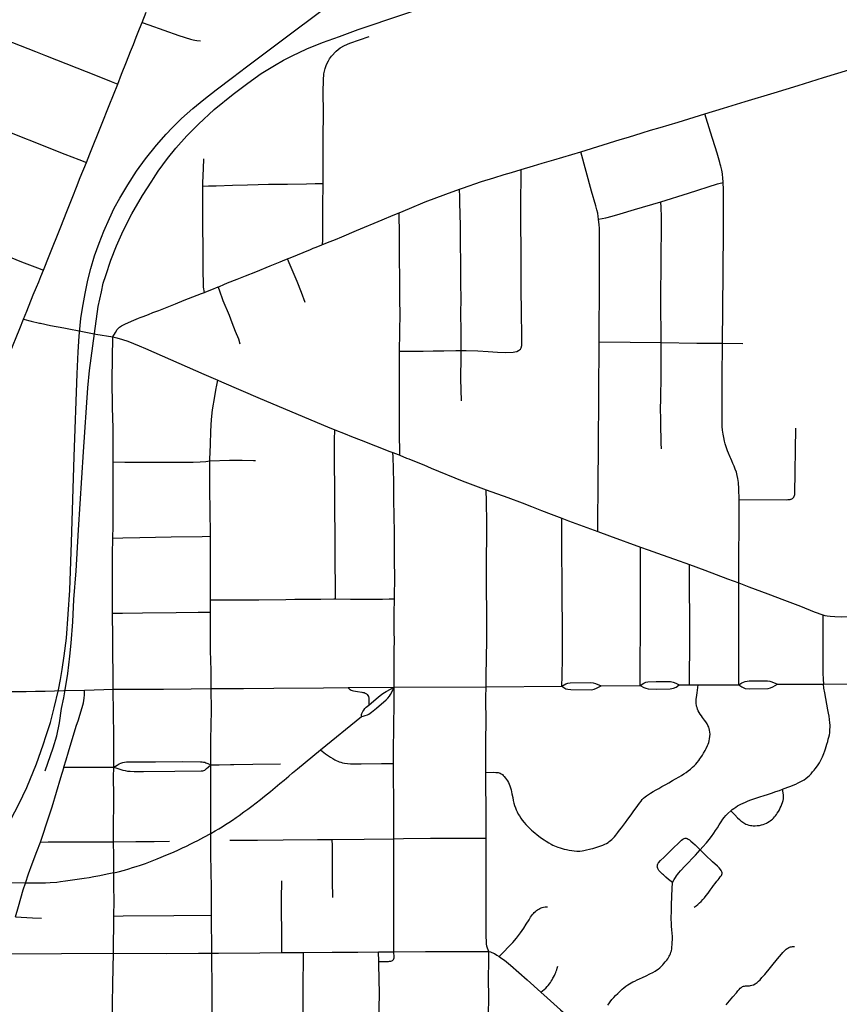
# Model space of a CAD drawing. Header units: feet. Extents: x 2113747 to 2516209, y 960708 to 1356798.
# Tile 27 of 92: x 2282596 to 2286758, y 1149263 to 1154261. Entities that reach past the tile are written whole.
import ezdxf

# ---------------------------------------------------------------- set-up
doc = ezdxf.new("R2010")
doc.units = ezdxf.units.FT
doc.header["$LTSCALE"] = 20
doc.header["$MEASUREMENT"] = 0
doc.linetypes.add('rr2', pattern=[0])
for name, color, linetype in [('GM_X_City_Street', 251, 'Continuous'), ('GM_X_Rail_Line', 251, 'rr2'), ('GM_X_State_Route', 1, 'Continuous')]:
    doc.layers.add(name, color=color, linetype=linetype)

msp = doc.modelspace()

# ---------------------------------------------------------------- linework, layer by layer
at = {"layer": 'GM_X_City_Street', "flags": 128}
for points in [[(2281863.6, 1154412.5), (2281890, 1154408.9), (2281908.1, 1154404), (2281934.9, 1154393.6), (2282099, 1154328.4), (2282332, 1154233.7), (2282676.5, 1154098.9), (2282727.6, 1154078.6), (2282989.7, 1153976), (2283060.4, 1153947.4), (2283093.4, 1153934)], [(2283217.8, 1154247.1), (2283251.2, 1154234.3), (2283404.2, 1154180.4), (2283463.7, 1154161.8), (2283476.3, 1154158.3), (2283485.9, 1154156.2), (2283495.1, 1154154.8), (2283514.3, 1154153.1)], [(2284136.7, 1153429.7), (2284136.9, 1153441.8), (2284136.9, 1153464.7), (2284137.1, 1153520.4), (2284137.5, 1153661.5), (2284138, 1153787.5), (2284137.3, 1153895.1), (2284138, 1153953.1), (2284140.9, 1153985.3), (2284147, 1154013.4), (2284151.6, 1154028.7), (2284157.1, 1154040.6), (2284163.4, 1154051.7), (2284169.9, 1154062.6), (2284180.1, 1154076.2), (2284203, 1154101.4), (2284223.1, 1154117.3), (2284245.1, 1154130.3), (2284271.7, 1154142), (2284371, 1154175.7)], [(2286075.7, 1153783), (2286169.8, 1153812.2), (2286279.8, 1153845.3), (2286427.5, 1153889.6), (2286549.7, 1153927), (2286678.1, 1153967), (2286806.6, 1154006.8), (2286885.6, 1154031.6)], [(2282047.1, 1153873.2), (2282080.6, 1153868.4), (2282095.2, 1153866.3), (2282109.5, 1153862.2), (2282130.5, 1153853.3), (2282449.8, 1153726.9), (2282824.5, 1153578.6), (2282896.5, 1153550.5), (2282934.5, 1153535.8)], [(2285686.8, 1153665.2), (2285756.3, 1153686.8), (2285799.2, 1153699.5), (2285848.9, 1153714.4), (2285939, 1153741.4), (2286075.7, 1153783)], [(2286168.3, 1153434.3), (2286168.2, 1153437.9), (2286167.2, 1153455.8), (2286165.3, 1153476.1), (2286163.3, 1153488.4), (2286161.6, 1153497.1), (2286156.6, 1153517.3), (2286153.8, 1153528.2), (2286151.5, 1153536.1), (2286137, 1153583.6), (2286103.5, 1153690.1), (2286075.7, 1153783)], [(2285444.7, 1153590.8), (2285645.4, 1153652.3), (2285686.8, 1153665.2)], [(2283525.9, 1153416.3), (2283526.2, 1153433.1), (2283528.8, 1153506.1), (2283531.2, 1153555.2)], [(2285142.8, 1153500), (2285205.6, 1153518.9), (2285248.8, 1153532.1), (2285308, 1153549.9), (2285444.7, 1153590.8)], [(2285535.9, 1153248.4), (2285533.6, 1153262.5), (2285531.1, 1153278.1), (2285527.4, 1153295.2), (2285522, 1153315.8), (2285500.1, 1153390.1), (2285444.7, 1153590.8)], [(2284829.2, 1153400.7), (2284844.5, 1153406.3), (2284940.6, 1153439.4), (2285003.6, 1153457.9), (2285056.6, 1153474.7), (2285093.5, 1153485.7), (2285142.8, 1153500)], [(2285143, 1152595.9), (2285145, 1152607.4), (2285146.2, 1152619.8), (2285146.2, 1152635.9), (2285145.3, 1152699.8), (2285144.9, 1152730.2), (2285143.5, 1152803.8), (2285143.1, 1152865.8), (2285141.9, 1153062.6), (2285140.4, 1153256.1), (2285140.5, 1153344.6), (2285142.2, 1153459.3), (2285142.8, 1153500)], [(2283533.8, 1152876.7), (2283530.1, 1152903.3), (2283528.5, 1152927.1), (2283526.8, 1152978.9), (2283526.9, 1153017.8), (2283526.8, 1153089.4), (2283526.5, 1153223.2), (2283525.5, 1153384), (2283525.9, 1153416.3)], [(2283525.9, 1153416.3), (2283555.3, 1153417), (2283594.4, 1153417.8), (2283676.7, 1153420.6), (2283752.6, 1153422.2), (2283806.4, 1153423.7), (2283858.6, 1153425.3), (2283955.1, 1153426.8), (2284052.4, 1153428.4), (2284096.2, 1153429.1), (2284136.7, 1153429.7)], [(2284134.4, 1153119.5), (2284134.6, 1153142), (2284135.9, 1153313.8), (2284136.7, 1153428.7), (2284136.7, 1153429.7)], [(2284522.3, 1153280.9), (2284575, 1153302.6), (2284655.6, 1153335.7), (2284759.4, 1153375.4), (2284829.2, 1153400.7)], [(2284838, 1152581.2), (2284837.2, 1152679.4), (2284836.4, 1152770.9), (2284837.1, 1152842.9), (2284836.6, 1152922.7), (2284835.6, 1153025.6), (2284834.8, 1153126.1), (2284833.5, 1153205.3), (2284831.9, 1153281.9), (2284831.1, 1153323.8), (2284830.2, 1153360.8), (2284829.2, 1153400.7)], [(2285850.9, 1153336.1), (2285992.8, 1153380.1), (2286138.9, 1153427.7), (2286146.4, 1153430), (2286153.8, 1153431.9), (2286160.6, 1153433.2), (2286168.3, 1153434.3)], [(2286165.3, 1152618.8), (2286168.5, 1152976), (2286170.4, 1153197.3), (2286169.2, 1153398.9), (2286168.3, 1153434.3)], [(2285535.9, 1153248.4), (2285554.4, 1153251.6), (2285573.1, 1153255.9), (2285603.9, 1153264.2), (2285645.4, 1153275.5), (2285718.3, 1153297.3), (2285850.9, 1153336.1)], [(2285854.2, 1152621.6), (2285852.5, 1152842.7), (2285855.7, 1153227.4), (2285855.7, 1153252.3), (2285855.5, 1153267.4), (2285854, 1153301.5), (2285852.9, 1153317.7), (2285852.2, 1153325.6), (2285850.9, 1153336.1)], [(2284134.4, 1153119.5), (2284173.3, 1153135.2), (2284199.2, 1153145.9), (2284231.9, 1153158.9), (2284306.9, 1153190.7), (2284436.7, 1153245.8), (2284492.1, 1153268.4), (2284522.3, 1153280.9)], [(2284524.4, 1152578.1), (2284526.5, 1152672.6), (2284527.7, 1152775.1), (2284526.5, 1152830.4), (2284526.5, 1152875.5), (2284526.5, 1152942.2), (2284525.9, 1152980.7), (2284524.6, 1153015.4), (2284524, 1153100.9), (2284524.8, 1153201.9), (2284523.4, 1153244.2), (2284522.3, 1153280.9)], [(2285538.6, 1152626.1), (2285540.3, 1152944.1), (2285539.4, 1153136.3), (2285539.4, 1153200.3), (2285538.5, 1153220.9), (2285537.6, 1153232.7), (2285535.9, 1153248.4)], [(2283955.7, 1153047.4), (2283958.7, 1153048.6), (2283969.6, 1153052.7), (2284072.5, 1153094.4), (2284087, 1153100.6), (2284101.6, 1153106.2), (2284130.1, 1153117.8), (2284134.4, 1153119.5)], [(2282488.2, 1153078.6), (2282604.6, 1153031.9), (2282687, 1153000.9), (2282716.5, 1152989.8)], [(2283603.7, 1152904.7), (2283609.8, 1152907.2), (2283631.8, 1152916.5), (2283651.6, 1152924.9), (2283699.5, 1152944.1), (2283716.6, 1152950.5), (2283742.8, 1152960.9), (2283794.5, 1152981.8), (2283867.9, 1153011.6), (2283917.9, 1153031.8), (2283942.1, 1153041.8), (2283955.7, 1153047.4)], [(2284044.9, 1152825.5), (2284026.1, 1152875.4), (2284004.1, 1152931.7), (2283969.2, 1153014.7), (2283955.7, 1153047.4)], [(2283533.8, 1152876.7), (2283541.8, 1152879.8), (2283570.8, 1152891.6), (2283603.7, 1152904.7)], [(2283715.9, 1152614.5), (2283707.9, 1152638.4), (2283692.2, 1152678.6), (2283674.6, 1152722.2), (2283660.6, 1152758.5), (2283629.5, 1152833.8), (2283610, 1152887.5), (2283603.7, 1152904.7)], [(2283069.1, 1152650.5), (2283082.4, 1152673.6), (2283091.2, 1152688), (2283102.9, 1152699.9), (2283112.4, 1152706.9), (2283133.7, 1152717.6), (2283175.9, 1152735.3), (2283199.7, 1152745.1), (2283208, 1152748.9), (2283222.7, 1152754.4), (2283249.4, 1152765.1), (2283272.4, 1152774.3), (2283302, 1152785.5), (2283387.5, 1152819.2), (2283431.9, 1152836.8), (2283519.2, 1152870.9), (2283533.8, 1152876.7)], [(2282615.5, 1152741.5), (2282653.4, 1152731), (2282697.1, 1152721.1)], [(2282697.1, 1152721.1), (2282701.1, 1152720.1), (2282752.4, 1152709.3), (2282819.7, 1152696.2), (2282836.3, 1152693)], [(2282836.3, 1152693), (2282905.9, 1152679.7), (2282983, 1152665.1), (2283069.1, 1152650.5)], [(2283070.5, 1152015.9), (2283070, 1152187.7), (2283067.9, 1152292.6), (2283065.8, 1152433.2), (2283069.1, 1152650.5)], [(2283069.1, 1152650.5), (2283089.8, 1152645.6), (2283117.7, 1152638.3), (2283144.8, 1152628.8), (2283202.7, 1152606.2), (2283235.5, 1152592.6), (2283530.8, 1152462.3), (2283601.9, 1152430.4)], [(2285532, 1151663), (2285532.4, 1151696.6), (2285534, 1151910.7), (2285535.7, 1152091.8), (2285538.6, 1152626.1)], [(2285538.6, 1152626.1), (2285854.2, 1152621.6)], [(2285854.5, 1152082.1), (2285853.9, 1152111.3), (2285853.5, 1152127.9), (2285853.3, 1152137.9), (2285852.8, 1152153.8), (2285852.2, 1152172.8), (2285851.8, 1152185.7), (2285851.2, 1152210.6), (2285850.9, 1152250.3), (2285850.8, 1152271.1), (2285850.8, 1152297.9), (2285850.9, 1152323.5), (2285851.4, 1152347), (2285853.3, 1152443.8), (2285854.2, 1152621.6)], [(2285854.2, 1152621.6), (2286034.7, 1152619.3), (2286165.3, 1152618.8)], [(2286163.7, 1152195.7), (2286163.2, 1152216.5), (2286163.7, 1152256), (2286163.1, 1152443.5), (2286165.3, 1152618.8)], [(2286165.3, 1152618.8), (2286268.3, 1152616.8)], [(2284525.9, 1152049.9), (2284525.5, 1152083), (2284524.8, 1152138), (2284525.3, 1152205.6), (2284524.8, 1152243.5), (2284525.1, 1152367.5), (2284524.3, 1152574.2), (2284524.4, 1152578.1)], [(2284524.4, 1152578.1), (2284555.9, 1152578.1), (2284595.8, 1152578.1), (2284644.6, 1152578.7), (2284695.4, 1152580), (2284750, 1152580.6), (2284810.4, 1152581.2), (2284838, 1152581.2)], [(2284838.6, 1152326.4), (2284836.6, 1152437.1), (2284838.3, 1152550.9), (2284838, 1152581.2)], [(2284838, 1152581.2), (2284863.7, 1152581.2), (2284921.6, 1152579.9), (2284974, 1152577.1), (2285022.5, 1152573.6), (2285065.3, 1152572.2), (2285101, 1152574), (2285110.5, 1152575.3), (2285120.2, 1152577.4), (2285129.2, 1152581.1), (2285138.2, 1152588.8), (2285143, 1152595.9)], [(2283561.9, 1152021.9), (2283562, 1152028.9), (2283564.5, 1152104), (2283566.8, 1152173), (2283570.7, 1152231.9), (2283575.7, 1152280.6), (2283586.3, 1152348.6), (2283593.6, 1152390.7), (2283594.9, 1152397.1), (2283601.9, 1152430.4)], [(2283601.9, 1152430.4), (2283620.6, 1152422), (2283816.5, 1152337.8), (2284158.6, 1152194.7), (2284195.8, 1152179.8)], [(2284198.8, 1151320.6), (2284198.9, 1151350.5), (2284199, 1151392.3), (2284198.2, 1151498.2), (2284197.4, 1151669.4), (2284196.2, 1151749.6), (2284195.8, 1151834.1), (2284194, 1152059.5), (2284195, 1152127.7), (2284195.8, 1152179.8)], [(2284195.8, 1152179.8), (2284249.5, 1152158.4), (2284281, 1152145.4), (2284329.4, 1152126.3), (2284475.7, 1152069.4), (2284491.4, 1152063.4)], [(2286249.7, 1151824.5), (2286248.2, 1151879.5), (2286245.7, 1151912.4), (2286242.9, 1151931.3), (2286239.5, 1151947.4), (2286235.2, 1151964.5), (2286229.6, 1151980), (2286223.8, 1151995), (2286217.8, 1152008.9), (2286212, 1152021.3), (2286206.4, 1152033.5), (2286203.1, 1152041), (2286194.7, 1152061.1), (2286190.5, 1152071.7), (2286186.5, 1152082.7), (2286183.2, 1152092.9), (2286178.9, 1152107.9), (2286175.4, 1152122), (2286171.3, 1152140.8), (2286168, 1152157.4), (2286165.4, 1152176.5), (2286163.7, 1152195.7)], [(2286249.7, 1151824.5), (2286489.4, 1151824.1), (2286496.7, 1151824.5), (2286504.3, 1151825.3), (2286508, 1151825.9), (2286511, 1151826.7), (2286513.9, 1151827.7), (2286516.8, 1151828.8), (2286520.2, 1151830.7), (2286523.2, 1151833), (2286527, 1151837.8), (2286529.4, 1151842.3), (2286530.6, 1151845.7), (2286531.3, 1151850.5), (2286531.7, 1151856), (2286536.9, 1152187.7)], [(2284499.3, 1151320.9), (2284499.3, 1151322), (2284500.4, 1151438.1), (2284500.4, 1151453.9), (2284499.8, 1151491.6), (2284499.3, 1151522.9), (2284499.1, 1151556.4), (2284499.5, 1151588.8), (2284499.7, 1151632.1), (2284499.6, 1151662.2), (2284497.6, 1151737.8), (2284496, 1151828.8), (2284495.2, 1151909.8), (2284493.6, 1151981.8), (2284492, 1152041.3), (2284491.4, 1152063.4)], [(2284491.4, 1152063.4), (2284518.4, 1152053), (2284525.9, 1152049.9)], [(2283068.9, 1151629.9), (2283069.8, 1151689.5), (2283071, 1151862.9), (2283070.5, 1152015.9)], [(2283070.5, 1152015.9), (2283130, 1152015.5), (2283273.3, 1152014.5), (2283476.5, 1152015.3), (2283512.1, 1152016.1), (2283541, 1152018.6), (2283561.9, 1152021.9)], [(2283564.4, 1151639.2), (2283562.8, 1151777.6), (2283562.2, 1151866.1), (2283561, 1151915.1), (2283561.7, 1151970.5), (2283561.6, 1152002.9), (2283561.9, 1152021.9)], [(2283561.9, 1152021.9), (2283661.8, 1152024.3), (2283725.4, 1152024.9), (2283783.7, 1152023.3), (2283793.4, 1152023.1)], [(2284525.9, 1152049.9), (2284560.5, 1152035.8), (2284572.6, 1152031.1), (2284617.8, 1152012.9), (2284647.8, 1152000.7), (2284685.9, 1151985.2), (2284842.9, 1151919.6), (2284965.4, 1151874.6)], [(2284964, 1150875.2), (2284965.1, 1150932.5), (2284966.5, 1151018.5), (2284967.4, 1151114), (2284967.5, 1151208.1), (2284967.5, 1151274.9), (2284967.1, 1151352.3), (2284966.7, 1151466.9), (2284967.2, 1151549.9), (2284967.3, 1151615.2), (2284967.3, 1151707), (2284966.5, 1151814.5), (2284965.4, 1151874.6)], [(2284965.4, 1151874.6), (2285074, 1151835.9), (2285146.9, 1151808.1), (2285195.6, 1151790.1), (2285246.1, 1151769), (2285294.8, 1151750.1), (2285348.7, 1151729.8)], [(2286247.8, 1151401.7), (2286249.7, 1151824.5)], [(2285348.4, 1150877.4), (2285350.6, 1150928), (2285352.8, 1151023.5), (2285352.7, 1151107.7), (2285350.6, 1151401.1), (2285349.3, 1151562.6), (2285348.8, 1151700.4), (2285348.7, 1151729.8)], [(2285348.7, 1151729.8), (2285383.6, 1151716.6), (2285532, 1151663)], [(2285532, 1151663), (2285590.2, 1151641.3), (2285749.2, 1151583.5)], [(2283067.7, 1151248.8), (2283067.4, 1151294.1), (2283066.4, 1151437.6), (2283067.5, 1151547), (2283068.9, 1151629.9)], [(2283068.9, 1151629.9), (2283120, 1151630.8), (2283205.2, 1151632.2), (2283365.8, 1151635), (2283523.1, 1151638.3), (2283564.4, 1151639.2)], [(2283564.4, 1151315.2), (2283565.3, 1151404.5), (2283565.3, 1151495.3), (2283565.2, 1151574.4), (2283564.4, 1151639.2)], [(2285746.5, 1150881.3), (2285747.4, 1150928.6), (2285747.7, 1151229.4), (2285749.1, 1151398.6), (2285749.1, 1151552.1), (2285749.2, 1151583.5)], [(2285749.2, 1151583.5), (2285787.5, 1151569.4), (2285858.5, 1151544.2), (2285920.3, 1151523.2), (2285996.5, 1151495.4)], [(2285998, 1150884.6), (2285998.2, 1151126.8), (2285996.6, 1151469.9), (2285996.5, 1151495.4)], [(2285996.5, 1151495.4), (2286074.3, 1151467.1), (2286190.1, 1151423), (2286247.8, 1151401.7)], [(2286248.5, 1150884.9), (2286247.9, 1151316.4), (2286247.8, 1151401.7)], [(2286247.8, 1151401.7), (2286299.3, 1151382.1), (2286394.4, 1151346.6), (2286479.7, 1151315), (2286561.7, 1151283.3), (2286630.1, 1151255.9), (2286674.7, 1151239.1)], [(2283564, 1151254), (2283564.4, 1151315.2)], [(2283564.4, 1151315.2), (2283608.2, 1151315.2), (2283749, 1151315.3), (2283811, 1151316.1), (2283947.6, 1151318.3), (2283992.6, 1151318.7), (2284067.1, 1151318.9), (2284125, 1151320), (2284190.3, 1151320.7), (2284198.8, 1151320.6)], [(2284198.8, 1151320.6), (2284275.2, 1151320), (2284437.9, 1151319.5), (2284472.6, 1151320.3), (2284499.3, 1151320.9)], [(2284497.3, 1150872.6), (2284497.9, 1150931.8), (2284497.9, 1151044.8), (2284498.4, 1151125.2), (2284498.3, 1151140.5), (2284497.5, 1151181.7), (2284498.2, 1151247), (2284499.3, 1151320.9)], [(2283067.7, 1151248.8), (2283117.6, 1151248.9), (2283219.6, 1151249.2), (2283390.5, 1151251.6), (2283501.9, 1151252.6), (2283564, 1151254)], [(2283565.1, 1151059.5), (2283564.7, 1151078.4), (2283564.7, 1151175.8), (2283564, 1151254)], [(2283070.8, 1150861.8), (2283069.6, 1151121.3), (2283067.7, 1151248.8)], [(2286674.7, 1151239.1), (2286674.1, 1151130.7), (2286674.1, 1151084.2), (2286674.5, 1150943.4), (2286675.3, 1150913.8), (2286677.5, 1150888.2)], [(2286674.7, 1151239.1), (2286683.8, 1151236.4), (2286696.2, 1151234.1), (2286711.6, 1151232.6), (2286734.8, 1151230.8), (2286770, 1151230.2), (2286813.5, 1151231.3), (2286857, 1151232.3), (2286875.7, 1151234), (2286893.6, 1151236)], [(2283568.5, 1150865.1), (2283567.7, 1150957.6), (2283565.1, 1151059.5)], [(2282465.3, 1150850.7), (2282629.2, 1150850.9), (2282675.5, 1150851.8), (2282725.4, 1150853.1), (2282819.7, 1150855.7)], [(2282819.7, 1150855.7), (2282823.5, 1150855.8), (2282925.5, 1150858.2)], [(2282820.4, 1150466.6), (2282831.6, 1150504), (2282843.3, 1150544.3), (2282883.3, 1150674.6), (2282893.8, 1150707.6), (2282901.1, 1150730.6), (2282913.3, 1150770.1), (2282916.8, 1150781.8), (2282919.9, 1150793.5), (2282922, 1150805.3), (2282923.4, 1150817), (2282924.7, 1150833.5), (2282925.5, 1150858.2)], [(2282925.5, 1150858.2), (2282926, 1150858.2), (2283070.8, 1150861.8)], [(2283070.8, 1150861.8), (2283193.3, 1150862.3), (2283326.4, 1150863), (2283466.8, 1150863.8), (2283568.5, 1150865.1)], [(2283073.4, 1150465.8), (2283073.9, 1150525.3), (2283073.5, 1150625.2), (2283072.7, 1150741.5), (2283070.8, 1150861.8)], [(2283566.1, 1150478.7), (2283567.1, 1150605.1), (2283569.3, 1150755.1), (2283568.5, 1150865.1)], [(2283568.5, 1150865.1), (2283733.1, 1150866)], [(2283733.1, 1150866), (2283885.6, 1150867), (2284138.3, 1150868.6), (2284263.9, 1150870.2)], [(2284263.9, 1150870.2), (2284497.3, 1150872.6)], [(2284263.9, 1150870.2), (2284266.9, 1150866.5), (2284270.2, 1150863.2), (2284273.9, 1150860.6), (2284278.6, 1150858.1), (2284284.7, 1150856), (2284291.5, 1150854.5), (2284311.8, 1150851.2), (2284332.7, 1150847.6), (2284338.7, 1150846.4), (2284344.4, 1150844.9), (2284350.6, 1150842.5), (2284356.6, 1150839), (2284360.5, 1150835.3), (2284363.8, 1150830.5), (2284366.8, 1150824.9), (2284369, 1150817), (2284369.6, 1150809.9), (2284368.1, 1150782.1)], [(2284494.5, 1150485.4), (2284494.3, 1150549.9), (2284495.6, 1150670.8), (2284497.4, 1150793.3), (2284497.3, 1150872.6)], [(2284963.8, 1150439.6), (2284963.8, 1150610.3), (2284963.9, 1150689.2), (2284963.3, 1150820.6), (2284964, 1150875.2)], [(2285496.7, 1150051.9), (2285506.2, 1150054.4), (2285521.3, 1150059.2), (2285536.1, 1150063.9), (2285546.5, 1150067.4), (2285557.4, 1150071.3), (2285567, 1150075.2), (2285575.9, 1150079.7), (2285583.4, 1150084), (2285589.8, 1150088.5), (2285596.5, 1150093.9), (2285603, 1150099.5), (2285608.7, 1150105.2), (2285616.5, 1150113.8), (2285623, 1150122.1), (2285633, 1150134.7), (2285641.7, 1150146), (2285651.2, 1150158.6), (2285662.1, 1150172.5), (2285673, 1150186.3), (2285684.2, 1150202.4), (2285695.6, 1150217.6), (2285705.1, 1150230.5), (2285715.1, 1150244.9), (2285725.9, 1150259.9), (2285735.1, 1150272.7), (2285742.5, 1150283.1), (2285751.2, 1150294.2), (2285757.7, 1150301.8), (2285764.4, 1150308.7), (2285772, 1150315.7), (2285779.3, 1150321.6), (2285788.5, 1150327.9), (2285799, 1150334.8), (2285812, 1150342.6), (2285827.2, 1150351.3), (2285840.9, 1150359), (2285857.2, 1150367.8), (2285877.1, 1150378.6), (2285892.3, 1150387.3), (2285911.4, 1150398.6), (2285926.2, 1150407.2), (2285944.5, 1150418.1), (2285956.2, 1150425), (2285968.7, 1150432.9), (2285979.6, 1150440.2), (2285990.3, 1150447.7), (2286001.8, 1150456.7), (2286013.1, 1150466.5), (2286021.3, 1150474.1), (2286029.2, 1150481.9), (2286036.5, 1150490.2), (2286044.4, 1150499.7), (2286050.4, 1150508.4), (2286055.6, 1150516.1), (2286062.6, 1150527), (2286069.1, 1150537.9), (2286077, 1150550.9), (2286082.6, 1150561.8), (2286089.2, 1150575.9), (2286092.2, 1150583.9), (2286094.7, 1150591.3), (2286097.4, 1150600.8), (2286099.6, 1150610.8), (2286100.8, 1150621.6), (2286101.5, 1150634.6), (2286100.9, 1150644.7), (2286099.5, 1150654.2), (2286097.4, 1150663), (2286095, 1150669.8), (2286091.1, 1150678.8), (2286086.6, 1150686.4), (2286080.1, 1150696), (2286073.5, 1150705.5), (2286068.8, 1150712), (2286063.4, 1150719.3), (2286057.5, 1150727.7), (2286051.9, 1150736.3), (2286046.9, 1150743.8), (2286041.9, 1150753.3), (2286038.1, 1150761.4), (2286035.4, 1150769.4), (2286033.6, 1150775.9), (2286032.3, 1150782), (2286031.5, 1150788.4), (2286031.1, 1150795), (2286031.1, 1150802.9), (2286031.5, 1150811.1), (2286032.4, 1150821), (2286035.7, 1150843.8), (2286041.7, 1150884.6)], [(2286470.1, 1150354.3), (2286497.1, 1150364.4), (2286512.4, 1150370.5), (2286524.1, 1150375.3), (2286537.5, 1150380.9), (2286549.7, 1150386.5), (2286559.4, 1150391.5), (2286569.2, 1150396.9), (2286578.8, 1150402.6), (2286587.9, 1150408.7), (2286597.9, 1150416.9), (2286606.6, 1150425.1), (2286614.4, 1150433.4), (2286622.2, 1150442.1), (2286629.9, 1150451.8), (2286635.7, 1150459), (2286641.8, 1150466.8), (2286649.9, 1150478.2), (2286656.6, 1150488.1), (2286662.1, 1150498.3), (2286667, 1150508.1), (2286672, 1150519.4), (2286679.2, 1150536.3), (2286683.9, 1150548.8), (2286687.4, 1150558.9), (2286691.3, 1150571), (2286695.3, 1150584.1), (2286699.3, 1150597.4), (2286702.2, 1150608.3), (2286704.8, 1150618.8), (2286707.4, 1150630), (2286709.2, 1150640.9), (2286710.1, 1150650.5), (2286710.5, 1150659.6), (2286710.9, 1150668.7), (2286710.9, 1150679.6), (2286710.1, 1150691.7), (2286708.4, 1150709.1), (2286706.2, 1150725.6), (2286703.6, 1150741.2), (2286700.5, 1150757.3), (2286684, 1150844.4), (2286680.1, 1150867), (2286677.5, 1150888.2)], [(2284123.5, 1150554), (2284148.7, 1150534.9), (2284174.5, 1150517.3), (2284185.3, 1150510.3), (2284197, 1150503.8), (2284203.6, 1150500.3), (2284211.1, 1150497), (2284218.3, 1150493.8), (2284226.1, 1150491.2), (2284234.8, 1150489), (2284246.1, 1150486.8), (2284260, 1150485.1), (2284275.2, 1150484.2), (2284293.4, 1150483.8), (2284329.5, 1150483.3), (2284432.4, 1150484.6), (2284494.5, 1150485.4)], [(2282701.4, 1150086.7), (2282706.5, 1150100.4), (2282715.6, 1150127.3), (2282732.2, 1150179), (2282760.3, 1150266), (2282805, 1150413.6), (2282819.4, 1150463.2), (2282820.4, 1150466.6)], [(2282820.4, 1150466.6), (2282856.8, 1150466.3), (2282913.6, 1150465.9), (2282965.7, 1150465.8), (2283034.3, 1150465.8), (2283073.4, 1150465.8)], [(2283072.6, 1150086.8), (2283072.6, 1150129.3), (2283074.2, 1150322.5), (2283073, 1150416.7), (2283073.4, 1150465.8)], [(2283073.4, 1150465.8), (2283091.2, 1150477.4), (2283101.6, 1150483), (2283110.3, 1150486.9), (2283119.4, 1150490), (2283127.7, 1150491.7), (2283138.5, 1150493), (2283158.9, 1150493.9), (2283285.5, 1150494.3), (2283424.7, 1150495), (2283514.6, 1150494.1), (2283523.3, 1150493.7), (2283529.8, 1150492.8), (2283535.4, 1150491.5), (2283541.5, 1150489.3), (2283550.6, 1150485.9), (2283566.1, 1150478.7)], [(2283073.4, 1150465.8), (2283098.8, 1150458.1), (2283119.6, 1150452), (2283131.8, 1150449), (2283143.5, 1150446.8), (2283156.6, 1150445.5), (2283177.8, 1150444.6), (2283200.8, 1150444.2), (2283223.8, 1150444.6), (2283383.2, 1150447.1), (2283517.2, 1150447.2), (2283525.4, 1150448.1), (2283531, 1150449.8), (2283535.4, 1150452), (2283540.2, 1150455), (2283544.9, 1150459.4), (2283553.6, 1150466.8), (2283566.1, 1150478.7)], [(2283566.1, 1150478.7), (2283608.8, 1150479.2), (2283666.5, 1150480), (2283682.6, 1150480.3)], [(2283566.5, 1150130.2), (2283567, 1150253.8), (2283567, 1150374.1), (2283566.1, 1150478.7)], [(2283682.6, 1150480.3), (2283779.8, 1150481.7), (2283921, 1150483.4)], [(2284495.4, 1150103.1), (2284495.9, 1150179), (2284495.5, 1150281.1), (2284494.7, 1150436.5), (2284494.5, 1150485.4)], [(2284964.2, 1150107), (2284964, 1150244.1), (2284963.7, 1150394.3), (2284963.8, 1150439.6)], [(2284963.8, 1150439.6), (2285004.3, 1150440.4), (2285014.4, 1150440.2), (2285019.5, 1150439.8), (2285025.7, 1150439.1), (2285031.3, 1150437.6), (2285035.7, 1150435.7), (2285041.3, 1150432.8), (2285047.3, 1150428.9), (2285051.7, 1150425), (2285056.9, 1150418.9), (2285063.5, 1150410.1), (2285072.5, 1150397), (2285077.9, 1150388.4), (2285082.1, 1150379.9), (2285085.7, 1150371.5), (2285088.7, 1150361.9), (2285091.3, 1150352.4), (2285093.3, 1150342.1), (2285095.7, 1150331.1), (2285099.4, 1150312.5), (2285102.4, 1150298.2), (2285105.9, 1150283.4), (2285108.8, 1150272.1), (2285113, 1150260.7), (2285117.2, 1150250.4), (2285121.9, 1150239.6), (2285127.6, 1150228.7), (2285133.4, 1150219), (2285141.2, 1150206.9), (2285148.2, 1150197.3), (2285157.5, 1150185.7), (2285166.8, 1150175.2), (2285176.3, 1150165), (2285185.3, 1150156.2), (2285195.3, 1150147.1), (2285203.1, 1150140.5), (2285213.1, 1150132.3), (2285222.4, 1150125.2), (2285232.8, 1150116.9), (2285246.5, 1150106.6), (2285259.8, 1150097.1), (2285269.1, 1150091), (2285283, 1150082.3), (2285295.1, 1150075.8), (2285303.8, 1150071.5), (2285312.1, 1150067.5), (2285319.9, 1150064), (2285328.6, 1150060.6), (2285340.3, 1150056.7), (2285350.3, 1150053.6), (2285360.1, 1150050.9), (2285372.9, 1150048), (2285385.7, 1150045.4), (2285399.3, 1150043.6), (2285411.7, 1150042.2), (2285425.4, 1150041), (2285440.6, 1150041), (2285451.4, 1150041.8), (2285461, 1150043.1), (2285474.9, 1150046.2), (2285490.1, 1150050.1), (2285496.7, 1150051.9)], [(2286207, 1150245.6), (2286227, 1150224), (2286240.4, 1150209.7), (2286250.4, 1150200.6), (2286258.3, 1150193.9), (2286268.2, 1150186.6), (2286277.4, 1150181), (2286283, 1150177.9), (2286289.9, 1150174.9), (2286299, 1150172.3), (2286306.8, 1150170.6), (2286314.2, 1150169.7), (2286320.8, 1150169.3), (2286330.3, 1150169.3), (2286341.6, 1150169.7), (2286352.4, 1150171), (2286362.9, 1150173.1), (2286372, 1150176), (2286380.2, 1150179.2), (2286387.6, 1150182.2), (2286394.1, 1150185.7), (2286401.5, 1150190.1), (2286407.6, 1150194), (2286413.7, 1150198.6), (2286418.5, 1150202.7), (2286423.7, 1150207.7), (2286429.3, 1150213.9), (2286433.2, 1150219.1), (2286438.4, 1150225.7), (2286443.2, 1150232.6), (2286448.4, 1150240.8), (2286453.7, 1150250.8), (2286458, 1150259.5), (2286462.4, 1150268.6), (2286466.7, 1150278.6), (2286470.2, 1150287.3), (2286473.2, 1150297.7), (2286475, 1150306.4), (2286475.2, 1150315.4), (2286474.6, 1150326.8), (2286470.1, 1150354.3)], [(2286207, 1150245.6), (2286213.7, 1150251.2), (2286221.8, 1150257.3), (2286231.8, 1150264.4), (2286241.3, 1150270.3), (2286250.4, 1150275.5), (2286258.3, 1150279.4), (2286269.6, 1150284.6), (2286281.3, 1150289.8), (2286291.7, 1150294.2), (2286303, 1150298.5), (2286313.4, 1150302.4), (2286324.7, 1150306.3), (2286339.5, 1150311.1), (2286355.1, 1150316.3), (2286375.8, 1150322.8), (2286393.8, 1150328.4), (2286413.8, 1150334.9), (2286435.9, 1150342.4), (2286455, 1150348.9), (2286470.1, 1150354.3)], [(2286051.3, 1150046.4), (2286065.2, 1150061.5), (2286083.3, 1150082.8), (2286096.6, 1150099.4), (2286108.5, 1150115.3), (2286120.7, 1150131.8), (2286129.8, 1150145.3), (2286138.9, 1150158.7), (2286147.6, 1150173.1), (2286158, 1150189.6), (2286166.3, 1150202.3), (2286173.7, 1150211.7), (2286181.5, 1150220.8), (2286191.5, 1150231.2), (2286207, 1150245.6)], [(2283569.1, 1149715.1), (2283569.2, 1149853.7), (2283566.2, 1150022.6), (2283566.3, 1150101.7), (2283566.5, 1150130.2)], [(2284183.4, 1150098.7), (2284345.2, 1150100.9), (2284495.4, 1150103.1)], [(2284496.6, 1149529.6), (2284496.5, 1149591), (2284496.1, 1149705.7), (2284495.3, 1149885.9), (2284495, 1150040.1), (2284495.4, 1150103.1)], [(2284495.4, 1150103.1), (2284544.5, 1150103.9), (2284681.4, 1150105.8), (2284809.6, 1150106.1), (2284949.3, 1150107), (2284964.2, 1150107)], [(2284977.7, 1149530.8), (2284974.6, 1149539.1), (2284971.6, 1149547.8), (2284968.6, 1149558.2), (2284966.8, 1149569.1), (2284964.8, 1149619.3), (2284964.5, 1149670.6), (2284964.8, 1149752.7), (2284964.6, 1149856.7), (2284964.4, 1149981.8), (2284964.2, 1150107)], [(2285910.1, 1149881.6), (2285891, 1149896.8), (2285877.5, 1149908.6), (2285864.4, 1149919.8), (2285860.2, 1149923.8), (2285854.5, 1149929), (2285849.8, 1149933.3), (2285846.3, 1149936.8), (2285842, 1149941.6), (2285839.1, 1149945.9), (2285837.6, 1149949), (2285835.7, 1149952.7), (2285834.8, 1149956.6), (2285834, 1149960.2), (2285833.7, 1149964.2), (2285834.3, 1149967.9), (2285835, 1149971.6), (2285836.4, 1149975.1), (2285838, 1149978.5), (2285840.2, 1149981.7), (2285849.8, 1149992.1), (2285868, 1150010.2), (2285911.2, 1150052.4), (2285946.6, 1150086.2), (2285956.6, 1150095.7), (2285962.8, 1150100.8), (2285966.7, 1150103.5), (2285970.6, 1150105.2), (2285975.9, 1150106.3), (2285980.5, 1150105.7), (2285985.3, 1150104.4), (2285991, 1150101.3), (2285996.6, 1150097), (2286003.5, 1150091.1), (2286013.5, 1150082.2), (2286025.3, 1150072.2), (2286036.5, 1150061.8), (2286051.3, 1150046.4)], [(2282574.6, 1149707.1), (2282589.6, 1149760), (2282614.3, 1149843.4), (2282625.6, 1149877.8), (2282640.9, 1149924.6), (2282660, 1149975.8), (2282683.5, 1150037.9), (2282701.4, 1150086.7)], [(2282701.4, 1150086.7), (2282741.2, 1150086.9), (2282803.8, 1150087.3), (2282910.2, 1150088.2), (2283023.9, 1150087.2), (2283072.6, 1150086.8)], [(2283072.6, 1150086.8), (2283185.2, 1150088.6), (2283278.5, 1150089.4), (2283357.1, 1150090.2)], [(2283073.9, 1149930.3), (2283073.4, 1150016.8), (2283072.6, 1150086.8)], [(2283662.7, 1150095.8), (2283804.2, 1150096.2), (2283933.7, 1150097), (2284108.7, 1150098.7), (2284183.4, 1150098.7)], [(2284186.6, 1149804.3), (2284184.5, 1149887.7), (2284183.6, 1149958.9), (2284184.1, 1150026.2), (2284183.7, 1150067.5), (2284183.4, 1150098.7)], [(2285910.1, 1149881.6), (2285919.1, 1149896.1), (2285926, 1149907), (2285930.8, 1149914.4), (2285936.4, 1149922.2), (2285943, 1149930), (2285952.1, 1149940), (2285976, 1149965.3), (2286027.5, 1150020.4), (2286051.3, 1150046.4)], [(2286021.6, 1149756.1), (2286030.8, 1149762.5), (2286039, 1149769), (2286048.2, 1149777.2), (2286056.8, 1149785), (2286065.5, 1149794.6), (2286073.8, 1149804.1), (2286082.2, 1149814.5), (2286091.2, 1149827.4), (2286102.1, 1149842.3), (2286111.6, 1149855.6), (2286119.8, 1149866.2), (2286127.7, 1149876.2), (2286136.4, 1149887.9), (2286142.4, 1149895.3), (2286148.1, 1149902.2), (2286153.3, 1149909.2), (2286159, 1149916.6), (2286161.5, 1149922.2), (2286162.3, 1149926.1), (2286162.4, 1149930.3), (2286161.1, 1149935.7), (2286158.1, 1149942.2), (2286154.9, 1149947.5), (2286148, 1149955.5), (2286139.4, 1149963.4), (2286114.2, 1149986.5), (2286079.1, 1150019.9), (2286051.3, 1150046.4)], [(2283926.5, 1149525.2), (2283926.5, 1149540.9), (2283926.5, 1149649.9), (2283926.1, 1149718.1), (2283925.7, 1149795.8), (2283926.2, 1149890.1)], [(2285897.5, 1149512.1), (2285900.9, 1149519.7), (2285903.1, 1149526.7), (2285905.2, 1149534.9), (2285907, 1149544.1), (2285908.3, 1149552.8), (2285909.5, 1149567.1), (2285910, 1149578.8), (2285910.5, 1149590.4), (2285910.1, 1149607), (2285908.9, 1149623.3), (2285907.9, 1149640.9), (2285906.6, 1149658.7), (2285905.2, 1149678.7), (2285904.9, 1149691.7), (2285904.9, 1149705.6), (2285905.6, 1149732.2), (2285906.2, 1149762), (2285907.5, 1149815), (2285910.1, 1149881.6)], [(2285031.5, 1149504.8), (2285051.9, 1149526.9), (2285080.5, 1149556.5), (2285099.4, 1149576.9), (2285119, 1149599.1), (2285138.7, 1149625.4), (2285155.3, 1149649.9), (2285168.1, 1149668.9), (2285182.2, 1149692), (2285190.6, 1149705.1), (2285195.3, 1149711.9), (2285200, 1149718.5), (2285204.4, 1149723.7), (2285208.6, 1149728.4), (2285214.8, 1149734.1), (2285220.5, 1149738.8), (2285226.1, 1149742.7), (2285231.9, 1149746.3), (2285237.8, 1149749.2), (2285243.8, 1149751.8), (2285248.7, 1149753.6), (2285256.4, 1149755.6), (2285264.3, 1149757.1), (2285275.9, 1149758)], [(2282574.6, 1149707.1), (2282660.1, 1149702.1), (2282707.4, 1149699.3)], [(2283074.2, 1149711), (2283121.3, 1149711.3), (2283378.8, 1149714.2), (2283569.1, 1149715.1)], [(2283571.2, 1149523), (2283569.1, 1149715.1)], [(2286184, 1149259.4), (2286218.1, 1149300.6), (2286235.3, 1149321.9), (2286243.5, 1149331.4), (2286249.4, 1149338.6), (2286254.8, 1149344), (2286258.9, 1149347.7), (2286263.1, 1149350.5), (2286267.1, 1149352.8), (2286271.7, 1149354.4), (2286276.5, 1149355.5), (2286282.2, 1149356.2), (2286288.2, 1149356.1), (2286295.2, 1149356.6), (2286301.3, 1149357.4), (2286307.4, 1149358.7), (2286314.3, 1149360.5), (2286321.7, 1149362.5), (2286330.7, 1149366.4), (2286336.5, 1149370), (2286341.4, 1149373.8), (2286347.8, 1149379.6), (2286355.7, 1149387.3), (2286365.1, 1149398.2), (2286371.6, 1149405.2), (2286379.4, 1149414.5), (2286444, 1149493.1), (2286453.8, 1149505), (2286464.2, 1149517.2), (2286471.5, 1149525.7), (2286478.2, 1149532.7), (2286482.7, 1149537.6), (2286488.5, 1149542.4), (2286492.4, 1149545.4), (2286497.2, 1149548.4), (2286501.4, 1149550.5), (2286505.9, 1149552.3), (2286510.6, 1149553.9), (2286515.9, 1149555.3), (2286520.2, 1149555.8), (2286530, 1149556.1)], [(2282513.3, 1149518.3), (2282808.2, 1149520.5), (2283071.7, 1149522.8)], [(2283071.7, 1149522.8), (2283343.5, 1149521.6), (2283504.5, 1149522.5), (2283571.2, 1149523)], [(2283571.2, 1149523), (2283606.2, 1149523.2), (2283815.8, 1149524.3), (2283926.5, 1149525.2)], [(2283573.7, 1148872.2), (2283574.1, 1148968.5), (2283575.5, 1149114), (2283572.6, 1149325.4), (2283571.2, 1149523)], [(2283926.5, 1149525.2), (2284036.6, 1149526.2)], [(2284035.2, 1149214.1), (2284034.7, 1149266.5), (2284036, 1149347.3), (2284036.5, 1149512.7), (2284036.6, 1149526.2)], [(2284036.6, 1149526.2), (2284182.9, 1149527.3), (2284313.6, 1149528.1), (2284418, 1149528.5)], [(2284418, 1149528.5), (2284496.6, 1149529.6)], [(2284419.5, 1149480.9), (2284418, 1149528.5)], [(2284419.5, 1149480.9), (2284432.4, 1149480.9), (2284468.6, 1149480.9), (2284474.3, 1149481.4), (2284480, 1149482.2), (2284485.2, 1149483.6), (2284488.6, 1149485.3), (2284492.1, 1149488.3), (2284494.3, 1149490.9), (2284496, 1149494.4), (2284496.9, 1149498.3), (2284497.3, 1149502.7), (2284496.6, 1149529.6)], [(2284496.6, 1149529.6), (2284657.1, 1149530.6), (2284806.5, 1149531.4), (2284977.7, 1149530.8)], [(2284967.7, 1147977), (2284968.8, 1148098.7), (2284971.1, 1148327.1), (2284974.7, 1148537.7), (2284977.8, 1148688.4), (2284979.1, 1148768.3), (2284979.6, 1148850.8), (2284979.6, 1148941.5), (2284977.7, 1149086.9), (2284977.2, 1149209.9), (2284977.6, 1149296.7), (2284977.3, 1149394.4), (2284977.6, 1149481.3), (2284977.7, 1149530.8)], [(2284977.7, 1149530.8), (2284985.9, 1149528.7), (2284993.3, 1149526), (2285006.3, 1149520), (2285018.5, 1149513), (2285031.5, 1149504.8)], [(2285031.5, 1149504.8), (2285044.5, 1149496.1), (2285058, 1149486.1), (2285087.5, 1149461.3), (2285172.6, 1149386.5), (2285242.7, 1149323.8)], [(2285582.5, 1149258), (2285587, 1149265.5), (2285594.2, 1149275.9), (2285602.4, 1149286.7), (2285613, 1149297.9), (2285621.6, 1149307.1), (2285632.9, 1149318.4), (2285645, 1149330.2), (2285655.5, 1149339.2), (2285664.6, 1149347), (2285674.1, 1149354.4), (2285684.1, 1149361.3), (2285692.8, 1149367), (2285701.8, 1149372), (2285710.2, 1149376.5), (2285719.3, 1149380.9), (2285730.8, 1149386.4), (2285744.1, 1149392.6), (2285759.3, 1149399.5), (2285777.5, 1149407.8), (2285796.2, 1149416.9), (2285811.4, 1149424.7), (2285822.4, 1149431.1), (2285830.1, 1149436), (2285837.9, 1149441.2), (2285846.2, 1149447.7), (2285854, 1149454.6), (2285861.3, 1149462.9), (2285867.4, 1149469.8), (2285874.4, 1149478.1), (2285881.8, 1149487.2), (2285887, 1149493.7), (2285891.3, 1149500.7), (2285894.8, 1149506.7), (2285897.5, 1149512.1)], [(2284423.3, 1148900.8), (2284422.5, 1148987.2), (2284422.1, 1149081.9), (2284421.3, 1149159.2), (2284421.7, 1149244.7), (2284422.2, 1149314.6), (2284421.3, 1149393.6), (2284420.1, 1149463.1), (2284419.5, 1149480.9)], [(2285242.7, 1149323.8), (2285267.6, 1149345.3), (2285274.5, 1149352.7), (2285279.7, 1149358.3), (2285286.2, 1149366.6), (2285291, 1149373.1), (2285295.4, 1149380.1), (2285299.7, 1149387.4), (2285303.6, 1149394.8), (2285307.1, 1149401.3), (2285311, 1149408.7), (2285314.9, 1149417), (2285318, 1149424.3), (2285320.6, 1149430.8), (2285323.3, 1149437.9), (2285325.8, 1149445.6), (2285329.2, 1149456.4)], [(2285242.7, 1149323.8), (2285273.7, 1149296), (2285342.7, 1149234.2), (2285410, 1149175), (2285500.9, 1149098.6)]]:
    msp.add_lwpolyline(points, dxfattribs=at)
at = {"layer": 'GM_X_Rail_Line', "flags": 128}
for points in [[(2282792.2, 1150858.9), (2282802.9, 1150911.8), (2282811, 1150962.3), (2282822.1, 1151031.5), (2282833.9, 1151122.2), (2282850.1, 1151365.2), (2282858.2, 1151606.9), (2282872.9, 1152043), (2282887.6, 1152462.8), (2282893.5, 1152574.1), (2282898.7, 1152654.4), (2282906.8, 1152743.5), (2282914.9, 1152796.5), (2282928.2, 1152871.7), (2282942.2, 1152939.5), (2282957.6, 1152998.4), (2282976, 1153062.5), (2282999.6, 1153127.3), (2283023.2, 1153187), (2283051.9, 1153251.1), (2283075.5, 1153303.4), (2283105, 1153355.7), (2283144.7, 1153422.7), (2283188.9, 1153491.2), (2283233.9, 1153553.8), (2283290.6, 1153623.8), (2283339.9, 1153679.8), (2283370.9, 1153711.5), (2283418, 1153758.6), (2283474.7, 1153809.4), (2283530.7, 1153856.6), (2283594.1, 1153905.2), (2283675.9, 1153967.8), (2283747.3, 1154022.3), (2284328.5, 1154457.7), (2284928.1, 1154910.7), (2285206.6, 1155119.2), (2285308.3, 1155188.4), (2285407, 1155254), (2285514.5, 1155317.3), (2285611.7, 1155369.6), (2285723, 1155424.9), (2285823.2, 1155468.3), (2285917.3, 1155505.8), (2286014.7, 1155541.3), (2286111.9, 1155573.7), (2286227.6, 1155604.6), (2286394.1, 1155642.2), (2286511.9, 1155662.8), (2286612.8, 1155674.6), (2286711.6, 1155684.9), (2286812.5, 1155691.6), (2286922.2, 1155693), (2287028.3, 1155692.3), (2287141.8, 1155686.4), (2287283.9, 1155672.4), (2287431.3, 1155651.8), (2287531.4, 1155631.1), (2287636, 1155607.6), (2287726.7, 1155584.7), (2287818, 1155556.7), (2287924.8, 1155519.2), (2288042, 1155475.2)], [(2283275.1, 1153454.9), (2283299.4, 1153492.6), (2283346.7, 1153556.4), (2283389.6, 1153609.2), (2283444, 1153670.8), (2283503.4, 1153730.2), (2283584.2, 1153805), (2283680.5, 1153883.7), (2283754.7, 1153939.2), (2283822.4, 1153987), (2283890, 1154027.7), (2283936.2, 1154054.7), (2283979.7, 1154077.2), (2284053.9, 1154112.4), (2284133.1, 1154145.4), (2284220.5, 1154176.2), (2284314.6, 1154210.3), (2286392.3, 1154909.9), (2288042, 1155475.2)], [(2283266.2, 1153441), (2283275.1, 1153454.9)], [(2282827, 1150859.4), (2282840.7, 1150941.4), (2282851.2, 1151029.4), (2282857.8, 1151096), (2282864.9, 1151204.3), (2282871.5, 1151317.6), (2282882, 1151462.8), (2282894.6, 1151671.8), (2282920.1, 1152066.5), (2282941.4, 1152391.6), (2282950.2, 1152480.2), (2282975.4, 1152667.2), (2282995.2, 1152805.2), (2283011.2, 1152878.9), (2283020.5, 1152922.9), (2283033.2, 1152963), (2283057.9, 1153040.6), (2283087.6, 1153113.7), (2283121.7, 1153189.1), (2283164.6, 1153274.9), (2283219.1, 1153367.8), (2283266.2, 1153441)], [(2282681, 1150483.1), (2282715.6, 1150580.7), (2282731.1, 1150628.2), (2282751.7, 1150693.4), (2282771.3, 1150767.1), (2282792.2, 1150858.9)], [(2282725.9, 1150448.2), (2282766.3, 1150564.3), (2282785, 1150625.7), (2282797.8, 1150691.7), (2282807.5, 1150764.3), (2282819.8, 1150818.2), (2282827, 1150859.4)], [(2279561.2, 1147077.2), (2279748, 1147307.6), (2280169.6, 1147838.8), (2280233.3, 1147911.4), (2280305.9, 1147993.1), (2280370.3, 1148065.7), (2280441.5, 1148139.9), (2280542.6, 1148240.2), (2280636.2, 1148330.9), (2280755.3, 1148441), (2280877.4, 1148545.1), (2280996.5, 1148644.7), (2281370.2, 1148929.3), (2281578.4, 1149089.6), (2281743.9, 1149220.7), (2281882.5, 1149342.7), (2281980.6, 1149437.1), (2282075, 1149533.7), (2282163.4, 1149635.6), (2282269.7, 1149765.2), (2282330.4, 1149843.8), (2282397.1, 1149942.7), (2282436.8, 1150005.6), (2282476.4, 1150069.3), (2282511.6, 1150127.7), (2282551.7, 1150201.7), (2282590.8, 1150278.7), (2282632, 1150364.2), (2282681, 1150483.1)]]:
    msp.add_lwpolyline(points, dxfattribs=at)
at = {"layer": 'GM_X_State_Route', "flags": 128}
for points in [[(2282716.5, 1152989.8), (2282745.6, 1153062.9), (2282804.2, 1153210.1), (2282835.5, 1153287.8), (2282865.1, 1153363.3), (2282884.7, 1153411.5), (2282903.3, 1153459.3), (2282934.5, 1153535.8), (2282952, 1153579.5), (2283010.7, 1153726.7), (2283050.3, 1153825.7), (2283093.4, 1153934), (2283113.3, 1153984.1), (2283138.5, 1154047.6), (2283159.3, 1154099.7), (2283173.3, 1154134.8), (2283188.1, 1154172.6), (2283204.9, 1154214.7), (2283217.8, 1154247.1), (2283237.9, 1154298.7)], [(2282543.6, 1152564.5), (2282596.1, 1152693.7), (2282615.5, 1152741.5), (2282631.7, 1152781.1), (2282665.1, 1152863.6), (2282681.2, 1152903.1), (2282692.5, 1152930.5), (2282703.7, 1152957.7), (2282716.5, 1152989.8)], [(2285746.5, 1150881.3), (2285765.6, 1150893), (2285775.2, 1150897.3), (2285786, 1150899.9), (2285828.6, 1150901.9), (2285900.7, 1150900.7), (2285915, 1150897.7), (2285927.2, 1150893.3), (2285944.8, 1150884.1)], [(2286248.5, 1150884.9), (2286263.7, 1150895.4), (2286280.6, 1150901.9), (2286300.6, 1150904.5), (2286392.7, 1150904.4), (2286404.4, 1150902.7), (2286415, 1150899.8), (2286443.9, 1150887.2)], [(2284331, 1150723.9), (2284340.9, 1150725.7), (2284350.5, 1150728.2), (2284361.8, 1150732.6), (2284368.3, 1150735.6), (2284375.8, 1150739.9), (2284383.1, 1150745.2), (2284407.8, 1150766), (2284456.7, 1150809), (2284464.9, 1150816.8), (2284474, 1150827), (2284479.7, 1150835.9), (2284485.1, 1150847.4), (2284497.3, 1150872.6)], [(2284331, 1150723.9), (2284332.3, 1150733.9), (2284333.2, 1150738.6), (2284334.9, 1150743), (2284338, 1150749), (2284342.7, 1150756.4), (2284348.9, 1150764.4), (2284355.8, 1150771.2), (2284368.1, 1150782.1), (2284406, 1150813), (2284426.7, 1150830.4), (2284440.4, 1150840.1), (2284456.5, 1150850.3), (2284497.3, 1150872.6)], [(2284497.3, 1150872.6), (2284964, 1150875.2), (2285348.4, 1150877.4), (2285368.8, 1150864.8), (2285380.2, 1150862), (2285394.3, 1150860.1), (2285499.5, 1150860), (2285512.5, 1150862.6), (2285525.8, 1150867.1), (2285548.8, 1150879.7), (2285746.5, 1150881.3)], [(2285348.4, 1150877.4), (2285368.8, 1150889.9), (2285379.6, 1150892.7), (2285391.3, 1150894.2), (2285495.6, 1150896), (2285507.3, 1150894.4), (2285520.6, 1150891.1), (2285548.8, 1150879.7)], [(2285746.5, 1150881.3), (2285765.6, 1150870.8), (2285776, 1150866.9), (2285787.3, 1150864.8), (2285830.3, 1150863), (2285898.9, 1150863.8), (2285915.9, 1150866.9), (2285929.3, 1150872.1), (2285944.8, 1150884.1), (2285998, 1150884.6), (2286041.7, 1150884.6), (2286248.5, 1150884.9), (2286262.8, 1150874.1), (2286280.6, 1150866.7), (2286300.6, 1150865), (2286396.6, 1150866.2), (2286408.7, 1150868.8), (2286420, 1150874), (2286443.9, 1150887.2), (2286517, 1150887.7), (2286677.5, 1150888.2), (2286826.5, 1150889.9)], [(2283073.9, 1149930.3), (2283096.1, 1149935.9), (2283127.8, 1149944.6), (2283149.9, 1149951.1), (2283168.2, 1149956.7), (2283187.7, 1149962.8), (2283208.6, 1149969.7), (2283233.9, 1149978.3), (2283260.7, 1149988.3), (2283277.6, 1149994.9), (2283293.2, 1150000.9), (2283314.1, 1150009.2), (2283338, 1150019.1), (2283359.7, 1150028.2), (2283380.6, 1150037.3), (2283398.8, 1150045.6), (2283423.1, 1150056.9), (2283442.3, 1150066), (2283465.3, 1150077.3), (2283482.6, 1150085.9), (2283500, 1150094.6), (2283516.1, 1150103.3), (2283531.3, 1150111.1), (2283566.5, 1150130.2), (2283587.8, 1150142.8), (2283607.9, 1150154.4), (2283623.8, 1150164), (2283641.6, 1150175.3), (2283658.4, 1150186.3), (2283676.4, 1150198.3), (2283694.6, 1150210.9), (2283710.5, 1150221.9), (2283734.6, 1150239.1), (2283754.1, 1150253.9), (2283774.5, 1150269.1), (2283797.1, 1150286.4), (2283818.4, 1150303.3), (2283839.5, 1150320.2), (2283868.8, 1150343.7), (2283893.1, 1150363.6), (2283917.4, 1150384.1), (2283938.3, 1150401.4), (2283962.2, 1150421.4), (2283981.8, 1150437.4), (2284006.1, 1150457.8), (2284123.5, 1150554), (2284331, 1150723.9)], [(2283073.9, 1149930.3), (2283047.9, 1149924.6), (2283024.8, 1149919.9), (2283003.1, 1149915.5), (2282972.7, 1149909.5), (2282948, 1149905.1), (2282923.2, 1149901.2), (2282900.3, 1149897.7), (2282829, 1149887.3), (2282803.4, 1149883.9), (2282784.7, 1149881.7), (2282751.3, 1149879.1), (2282726.5, 1149878.3), (2282704.9, 1149877.7), (2282672.7, 1149877.3), (2282625.6, 1149877.8), (2282520.2, 1149878.9), (2282507.9, 1149879.1)], [(2283071.7, 1149522.8), (2283074.2, 1149711), (2283074.8, 1149787.7), (2283074.3, 1149862.5), (2283073.9, 1149930.3)], [(2283067.7, 1149142.6), (2283067.7, 1149263.1), (2283068.7, 1149368.1), (2283071.7, 1149522.8)]]:
    msp.add_lwpolyline(points, dxfattribs=at)

doc.saveas('drawing.dxf')
